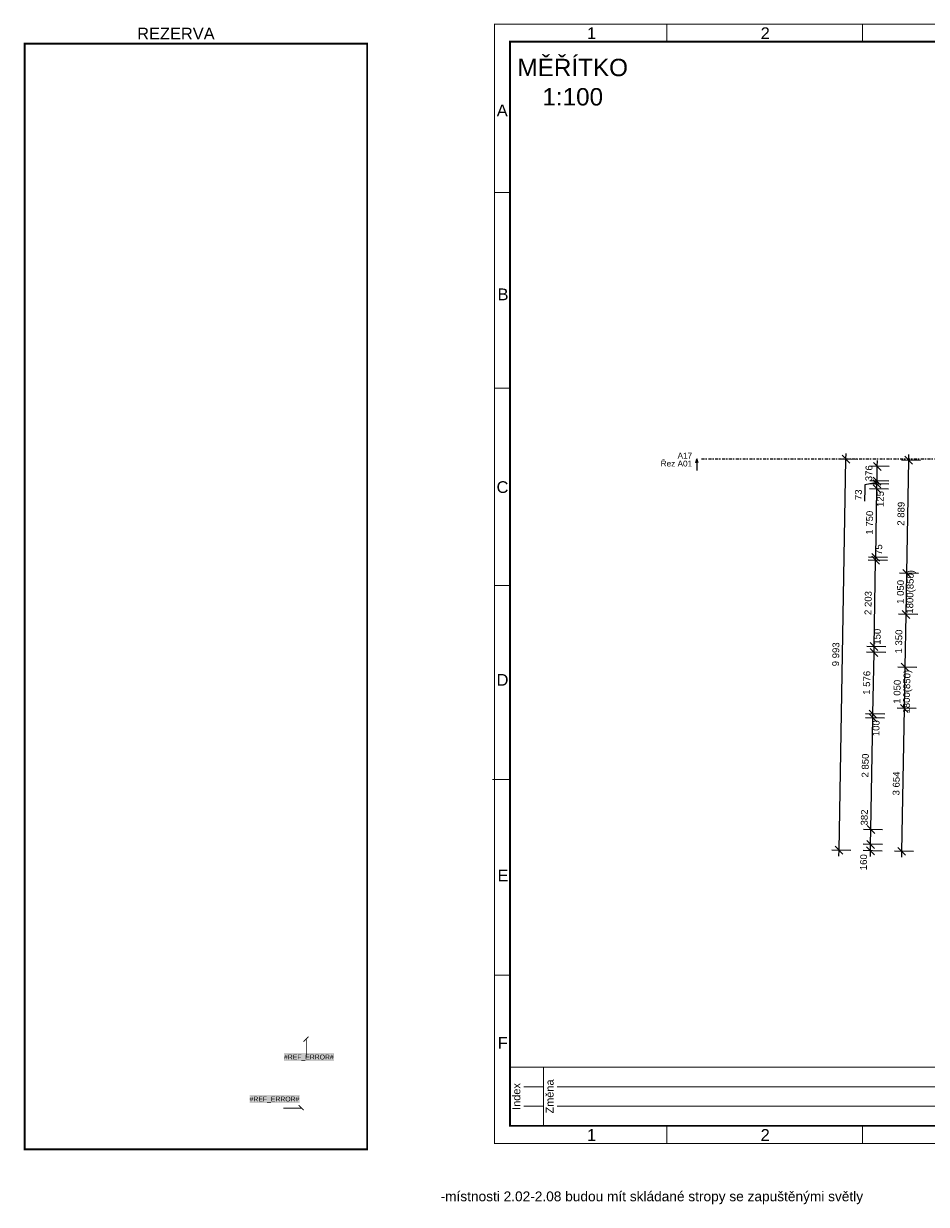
# Model space of a CAD drawing. Extents: x -12025 to 39812, y -30157 to 12.
# Tile 1 of 59: x -12025 to 11033, y -30157 to 12. Entities that reach past the tile are written whole.
import ezdxf
from ezdxf.enums import TextEntityAlignment as Align

# ---------------------------------------------------------------- set-up
doc = ezdxf.new("R2010")
doc.units = 0
doc.header["$MEASUREMENT"] = 0
doc.linetypes.add('PE', pattern=[4.625, 3, -0.75, 0.125, -0.75])
doc.linetypes.add('Čerchovaná S', pattern=[175, 75, -42.5, 15, -42.5])
for name, color, linetype in [('0 (Pozadí)', 254, 'Continuous'), ('OÚ Dukovany Meřítko', 7, 'Continuous'), ('OÚ Dukovany půdorys kóty 2NP', 7, 'Continuous'), ('OÚ Dukovany půdorys podklad 2NP', 7, 'Continuous'), ('Ramecek', 7, 'Continuous'), ('Zakladni', 7, 'Continuous')]:
    doc.layers.add(name, color=color, linetype=linetype)
doc.styles.add('Arial', font='txt')
doc.styles.add('Arial_B', font='txt')

# ---------------------------------------------------------------- blocks, each defined once
blk = doc.blocks.new('(2)')
at = {"color": 7, "linetype": 'Continuous', "const_width": 25}
for points in [[(18000, 0), (0, 0)], [(0, -1500), (0, 0)], [(850, -1500), (850, 0)], [(12600, -1500), (12600, 0)], [(14400, -1500), (14400, 0)], [(16200, -1500), (16200, 0)], [(18000, 0), (18000, -1500)], [(350, -500), (850, -500)], [(1200, -500), (12600, -500)], [(12950, -500), (14400, -500)], [(14750, -500), (16200, -500)], [(16550, -500), (18000, -500)], [(350, -1000), (850, -1000)], [(1200, -1000), (12600, -1000)], [(12950, -1000), (14400, -1000)], [(14750, -1000), (16200, -1000)], [(16550, -1000), (18000, -1000)], [(18000, -1500), (0, -1500)]]:
    blk.add_lwpolyline(points, dxfattribs=at)
at = {"color": 7, "linetype": 'Continuous', "style": 'Arial'}
for s, p in [('Index', (261, -750)), ('Změna', (1111, -750)), ('Datum', (12861, -750)), ('Jméno', (14661, -750)), ('Podpis', (16461, -750))]:
    blk.add_text(s, height=200, rotation=90, dxfattribs=at).set_placement(p, align=Align.CENTER)
blk = doc.blocks.new('dveře rozvaděče')
at = {"color": 7, "linetype": 'PE', "ltscale": 100, "const_width": 50}
blk.add_lwpolyline([(0, 0), (8750, 0), (8750, -28250), (0, -28250)], close=True, dxfattribs=at)
at = {"color": 7, "linetype": 'Continuous', "style": 'Arial'}
blk.add_text('REZERVA', height=300, dxfattribs=at).set_placement((2875, 108))
blk = doc.blocks.new('(13)')
at = {"color": 7, "linetype": 'Continuous', "const_width": 25}
for points in [[(0, 520), (-125, 395)], [(-55, 460), (-55, 0)]]:
    blk.add_lwpolyline(points, dxfattribs=at)
at = {"layer": '0 (Pozadí)', "linetype": 'Continuous'}
blk.add_solid([(-626, 105), (650, 105), (-626, -99), (650, -99)], dxfattribs=at)
at = {"color": 7, "linetype": 'Continuous', "style": 'Arial_B'}
blk.add_text('#REF_ERROR#', height=125, dxfattribs=at).set_placement((-626, -59))
blk = doc.blocks.new('(14)')
at = {"color": 7, "linetype": 'Continuous', "const_width": 25}
for points in [[(460, 55), (0, 55)], [(520, 0), (395, 125)]]:
    blk.add_lwpolyline(points, dxfattribs=at)
at = {"layer": '0 (Pozadí)', "linetype": 'Continuous'}
blk.add_solid([(-859, 386), (417, 386), (-859, 183), (417, 183)], dxfattribs=at)
at = {"color": 7, "linetype": 'Continuous', "style": 'Arial_B'}
blk.add_text('#REF_ERROR#', height=125, dxfattribs=at).set_placement((-859, 223))

msp = doc.modelspace()

# ---------------------------------------------------------------- linework, layer by layer
at = {"layer": 'OÚ Dukovany půdorys kóty 2NP', "color": 1, "linetype": 'Continuous'}
for p, q in [((9280, -11122), (8792, -11113)), ((8804, -21108), (8980, -11117)), ((9078, -11218), (8881, -11015)), ((8980, -11117), (8982, -10967)), ((9779, -11300), (9782, -11150)), ((10882, -11150), (10395, -11142)), ((10680, -11247), (10484, -11043)), ((10531, -14033), (10582, -11145)), ((10582, -11145), (10585, -10995)), ((10079, -11306), (9592, -11297)), ((9878, -11402), (9681, -11199)), ((9773, -11677), (9779, -11300)), ((9772, -11713), (9463, -11772)), ((9772, -11713), (9463, -11772)), ((10071, -11755), (9584, -11746)), ((10073, -11682), (9585, -11673)), ((9870, -11851), (9673, -11648)), ((9870, -11851), (9673, -11648)), ((9870, -11851), (9673, -11648)), ((9674, -11575), (9871, -11778)), ((9674, -11575), (9871, -11778)), ((9674, -11575), (9871, -11778)), ((9772, -11713), (9701, -11688)), ((9772, -11713), (9715, -11762)), ((9772, -11713), (9715, -11762)), ((9769, -11875), (9771, -11750)), ((9769, -11875), (9771, -11750)), ((9771, -11750), (9773, -11677)), ((9771, -11750), (9773, -11677)), ((9461, -11874), (9456, -12190)), ((9463, -11772), (9461, -11874)), ((9463, -11772), (9461, -11874)), ((10069, -11880), (9582, -11871)), ((9671, -11773), (9867, -11976)), ((9671, -11773), (9867, -11976)), ((9738, -13624), (9769, -11875)), ((9738, -13624), (9769, -11875)), ((9640, -13523), (9837, -13726)), ((9640, -13523), (9837, -13726)), ((9640, -13523), (9837, -13726)), ((10037, -13705), (9550, -13696)), ((10038, -13630), (9551, -13621)), ((9835, -13801), (9639, -13598)), ((9835, -13801), (9639, -13598)), ((9835, -13801), (9639, -13598)), ((9698, -15903), (9737, -13699)), ((9698, -15903), (9737, -13699)), ((9737, -13699), (9738, -13624)), ((9737, -13699), (9738, -13624)), ((10831, -14039), (10344, -14030)), ((10433, -13932), (10630, -14135)), ((10433, -13932), (10630, -14135)), ((10513, -15083), (10531, -14033)), ((10513, -15083), (10531, -14033)), ((10813, -15088), (10325, -15080)), ((10415, -14981), (10611, -15185)), ((10415, -14981), (10611, -15185)), ((10415, -14981), (10611, -15185)), ((10489, -16433), (10513, -15083)), ((10489, -16433), (10513, -15083)), ((9998, -15908), (9511, -15899)), ((9998, -15908), (9511, -15899)), ((9597, -15951), (9794, -16154)), ((9597, -15951), (9794, -16154)), ((9600, -15801), (9796, -16004)), ((9600, -15801), (9796, -16004)), ((9696, -16052), (9698, -15903)), ((9696, -16052), (9698, -15903)), ((9996, -16058), (9508, -16049)), ((9668, -17629), (9696, -16052)), ((9668, -17629), (9696, -16052)), ((10789, -16438), (10302, -16430)), ((10391, -16331), (10587, -16535)), ((10391, -16331), (10587, -16535)), ((10471, -17483), (10489, -16433)), ((10471, -17483), (10489, -16433)), ((10770, -17488), (10283, -17480)), ((10372, -17381), (10569, -17585)), ((10372, -17381), (10569, -17585)), ((10372, -17381), (10569, -17585)), ((10406, -21137), (10471, -17483)), ((10406, -21137), (10471, -17483)), ((9966, -17734), (9479, -17725)), ((9968, -17634), (9480, -17625)), ((9764, -17830), (9568, -17627)), ((9764, -17830), (9568, -17627)), ((9764, -17830), (9568, -17627)), ((9570, -17527), (9766, -17730)), ((9570, -17527), (9766, -17730)), ((9570, -17527), (9766, -17730)), ((9616, -20578), (9666, -17729)), ((9616, -20578), (9666, -17729)), ((9616, -20578), (9666, -17729)), ((9666, -17729), (9668, -17629)), ((9666, -17729), (9668, -17629)), ((9666, -17729), (9668, -17629)), ((9518, -20476), (9714, -20680)), ((9518, -20476), (9714, -20680)), ((9916, -20583), (9428, -20575)), ((9609, -20960), (9616, -20578)), ((9609, -20960), (9616, -20578)), ((9104, -21114), (8616, -21105)), ((8705, -21007), (8902, -21210)), ((8801, -21258), (8804, -21108)), ((9909, -20965), (9422, -20956)), ((9508, -21021), (9705, -21224)), ((9511, -20858), (9707, -21061)), ((9511, -20858), (9707, -21061)), ((9606, -21122), (9609, -20960)), ((10308, -21035), (10504, -21238)), ((9906, -21128), (9419, -21119)), ((9604, -21272), (9606, -21122)), ((10706, -21142), (10219, -21133)), ((10404, -21287), (10406, -21137))]:
    msp.add_line(p, q, dxfattribs=at)
at = {"layer": 'OÚ Dukovany půdorys podklad 2NP', "color": 154, "linetype": 'Continuous'}
for p, q in [((5141, -11209), (5171, -11109)), ((5171, -11109), (5171, -11409)), ((5201, -11209), (5171, -11109))]:
    msp.add_line(p, q, dxfattribs=at)
at = {"layer": 'OÚ Dukovany půdorys podklad 2NP', "color": 154, "linetype": 'Čerchovaná S'}
msp.add_line((5291, -11109), (22770, -11109), dxfattribs=at)
at = {"layer": 'Ramecek', "color": 7, "linetype": 'Continuous'}
for points, const_width in [([(0, -28600), (39800, -28600), (39800, 0), (0, 0)], 25), ([(400, -28150), (39400, -28150), (39400, -450), (400, -450)], 50)]:
    msp.add_lwpolyline(points, close=True, dxfattribs=dict(at, const_width=const_width))
at = {"layer": 'Ramecek', "color": 7, "linetype": 'Continuous', "const_width": 25}
for points in [[(4400, -6), (4400, -450)], [(9400, -450), (9400, -6)], [(400, -4300), (0, -4300)], [(400, -9300), (0, -9300)], [(405, -14345), (5, -14345)], [(399, -19300), (-50, -19300)], [(400, -24300), (0, -24300)], [(4400, -28150), (4400, -28594)], [(9400, -28600), (9400, -28156)]]:
    msp.add_lwpolyline(points, dxfattribs=at)

# ---------------------------------------------------------------- block references
at = {"layer": 'Ramecek', "color": 7, "linetype": 'Continuous'}
msp.add_blockref('(2)', (400, -26650), dxfattribs=at)
at = {"layer": 'Zakladni', "color": 7, "linetype": 'Continuous'}
for name, p in [('dveře rozvaděče', (-12000, -500)), ('(13)', (-4749, -26395)), ('(14)', (-5395, -27750))]:
    msp.add_blockref(name, p, dxfattribs=at)

# ---------------------------------------------------------------- texts
at = {"layer": 'OÚ Dukovany Meřítko', "color": 7, "linetype": 'Continuous', "style": 'Arial_B'}
for s, p in [('MĚŘÍTKO', (2000, -1330)), ('1:100', (2000, -2079))]:
    msp.add_text(s, height=443.7, dxfattribs=at).set_placement(p, align=Align.CENTER)
at = {"layer": 'OÚ Dukovany půdorys kóty 2NP', "color": 1, "linetype": 'Continuous', "style": 'Arial'}
for s, p in [('376', (9648, -11681)), ('73', (9381, -12163)), ('125', (9941, -12340)), ('2\xa0889', (10467, -12819)), ('1\xa0750', (9663, -13047)), ('75', (9901, -13565)), ('1800(850)', (10694, -15065)), ('1\xa0050', (10453, -14815)), ('2\xa0203', (9627, -15099)), ('150', (9861, -15858)), ('1\xa0350', (10409, -16083)), ('9\xa0993', (8801, -16410)), ('1\xa0576', (9591, -17138)), ('1800(850)', (10607, -17616)), ('1\xa0050', (10367, -17366)), ('100', (9831, -18195)), ('2\xa0850', (9553, -19252)), ('3\xa0654', (10345, -19710)), ('382', (9532, -20477)), ('160', (9512, -21619))]:
    msp.add_text(s, height=175, rotation=88.9912, dxfattribs=at).set_placement(p)
at = {"layer": 'OÚ Dukovany půdorys podklad 2NP', "color": 154, "linetype": 'Continuous', "style": 'Arial'}
for s, p in [('Řez A01', (5051, -11303)), ('A17', (5051, -11100))]:
    msp.add_text(s, height=150, dxfattribs=at).set_placement(p, align=Align.RIGHT)
at = {"layer": 'Ramecek', "color": 7, "linetype": 'Continuous', "style": 'Arial'}
for s, p in [('1', (2363, -383)), ('2', (6800, -383)), ('A', (60, -2355)), ('B', (80, -7055)), ('C', (55, -11980)), ('D', (55, -16905)), ('E', (80, -21905)), ('F', (85, -26180)), ('1', (2363, -28533)), ('2', (6800, -28533))]:
    msp.add_text(s, height=300, dxfattribs=at).set_placement(p)
at = {"layer": 'Zakladni', "color": 5, "linetype": 'Continuous', "style": 'Arial'}
msp.add_text('-místnosti 2.02-2.08 budou mít skládané stropy se zapuštěnými světly  ', height=250, dxfattribs=at).set_placement((-1375, -30077))

doc.saveas('drawing.dxf')
